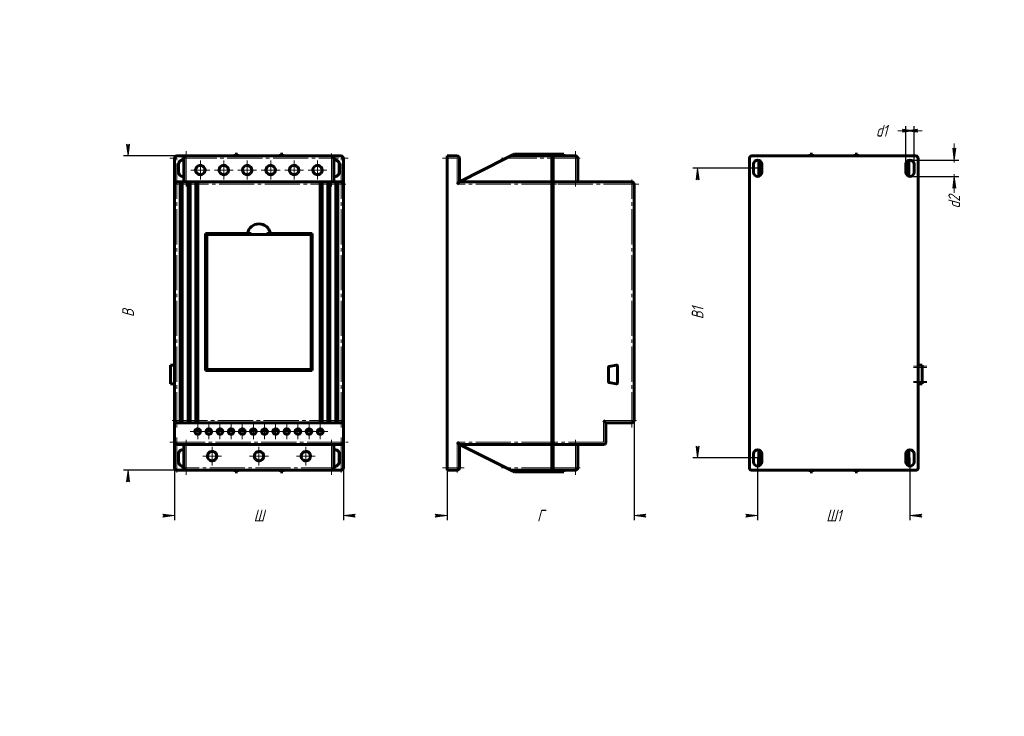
# Model space of a CAD drawing. Header units: millimetres. Extents: x 0 to 420, y 0 to 297.
import ezdxf

# ---------------------------------------------------------------- set-up
doc = ezdxf.new("R2010")
doc.units = ezdxf.units.MM
for name, pattern in [('K5LT32777', [0]), ('K5LT32778', [19.5, 15, -1.5, 1.5, -1.5]), ('K5LT_AXLED', [12, 7.5, -1.5, 1.5, -1.5]), ('K5LT_BASIC', [0]), ('K5LT_THIN', [0])]:
    doc.linetypes.add(name, pattern=pattern)
doc.layers.add('Системный слой', color=7, linetype='Continuous')
doc.styles.add('KDIMTEXTSTYLE', font='GOST_AU.SHX', dxfattribs={"width": 0.96, "oblique": 15, "height": 5})
doc.dimstyles.new('KDIMSTYLE (0.50)', dxfattribs={"dimtxt": 5, "dimasz": 1, "dimexe": 2, "dimexo": 0, "dimgap": 1, "dimtad": 1, "dimlfac": 2, "dimtxsty": 'KDIMTEXTSTYLE', "dimsah": 1, "dimcen": 0, "dimdle": 1, "dimadec": 0, "dimazin": 0, "dimtfac": 0.667, "dimtmove": 0, "dimatfit": 3, "dimfxl": 1, "dimtvp": 1, "dimtolj": 1, "dimtzin": 0, "dimarcsym": 0})
doc.dimstyles.new('KDIMSTYLE (1.00)', dxfattribs={"dimtxt": 5, "dimasz": 1, "dimexe": 2, "dimexo": 0, "dimgap": 1, "dimtad": 1, "dimtxsty": 'KDIMTEXTSTYLE', "dimsah": 1, "dimcen": 0, "dimdle": 1, "dimadec": 0, "dimazin": 0, "dimtfac": 0.667, "dimtmove": 0, "dimatfit": 3, "dimfxl": 1, "dimtvp": 1, "dimtolj": 1, "dimtzin": 0, "dimarcsym": 0})

# ---------------------------------------------------------------- blocks, each defined once
blk = doc.blocks.new('U0')
at = {"layer": 'Системный слой', "color": 150, "linetype": 'K5LT32777', "lineweight": 60, "true_color": 0x0080ff}
for p, q in [((71.06130004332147, 104.9099652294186), (67.06130004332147, 104.9099652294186)), ((137.0613000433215, 104.9099652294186), (133.0613000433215, 104.9099652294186))]:
    blk.add_line(p, q, dxfattribs=at)
blk = doc.blocks.new('U1')
at = {"layer": 'Системный слой', "color": 150, "linetype": 'K5LT32777', "lineweight": 60, "true_color": 0x0080ff}
for p, q in [((67.06130004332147, 238.9099652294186), (71.06130004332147, 238.9099652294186)), ((133.0613000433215, 238.9099652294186), (137.0613000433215, 238.9099652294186))]:
    blk.add_line(p, q, dxfattribs=at)
blk = doc.blocks.new('U2')
at = {"layer": 'Системный слой', "color": 30, "linetype": 'K5LT32778', "lineweight": 18, "true_color": 0xff8000}
for q in [(75.93630004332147, 124.6099652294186), (72.73630004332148, 121.4099652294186), (79.13630004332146, 121.4099652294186), (75.93630004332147, 118.2099652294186)]:
    blk.add_line((75.93630004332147, 121.4099652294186), q, dxfattribs=at)
blk = doc.blocks.new('U3')
at = {"layer": 'Системный слой', "color": 30, "linetype": 'K5LT32778', "lineweight": 18, "true_color": 0xff8000}
for q in [(77.06130004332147, 236.9099652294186), (73.06130004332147, 232.9099652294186), (81.06130004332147, 232.9099652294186), (77.06130004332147, 228.9099652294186)]:
    blk.add_line((77.06130004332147, 232.9099652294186), q, dxfattribs=at)
blk = doc.blocks.new('U4')
at = {"layer": 'Системный слой', "color": 30, "linetype": 'K5LT32778', "lineweight": 18, "true_color": 0xff8000}
for q in [(80.68630004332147, 124.6099652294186), (77.48630004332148, 121.4099652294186), (83.88630004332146, 121.4099652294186), (80.68630004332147, 118.2099652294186)]:
    blk.add_line((80.68630004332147, 121.4099652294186), q, dxfattribs=at)
blk = doc.blocks.new('U5')
at = {"layer": 'Системный слой', "color": 30, "linetype": 'K5LT32778', "lineweight": 18, "true_color": 0xff8000}
for q in [(82.06130004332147, 114.9099652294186), (78.06130004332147, 110.9099652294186), (86.06130004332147, 110.9099652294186), (82.06130004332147, 106.9099652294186)]:
    blk.add_line((82.06130004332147, 110.9099652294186), q, dxfattribs=at)
blk = doc.blocks.new('U6')
at = {"layer": 'Системный слой', "color": 30, "linetype": 'K5LT32778', "lineweight": 18, "true_color": 0xff8000}
for q in [(85.43630004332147, 124.6099652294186), (82.23630004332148, 121.4099652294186), (88.63630004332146, 121.4099652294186), (85.43630004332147, 118.2099652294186)]:
    blk.add_line((85.43630004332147, 121.4099652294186), q, dxfattribs=at)
blk = doc.blocks.new('U7')
at = {"layer": 'Системный слой', "color": 30, "linetype": 'K5LT32778', "lineweight": 18, "true_color": 0xff8000}
for q in [(87.06130004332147, 236.9099652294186), (83.06130004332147, 232.9099652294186), (91.06130004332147, 232.9099652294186), (87.06130004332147, 228.9099652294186)]:
    blk.add_line((87.06130004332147, 232.9099652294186), q, dxfattribs=at)
blk = doc.blocks.new('U8')
at = {"layer": 'Системный слой', "color": 30, "linetype": 'K5LT32778', "lineweight": 18, "true_color": 0xff8000}
for q in [(90.18630004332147, 124.6099652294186), (86.98630004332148, 121.4099652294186), (93.38630004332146, 121.4099652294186), (90.18630004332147, 118.2099652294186)]:
    blk.add_line((90.18630004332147, 121.4099652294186), q, dxfattribs=at)
blk = doc.blocks.new('U9')
at = {"layer": 'Системный слой', "color": 30, "linetype": 'K5LT32778', "lineweight": 18, "true_color": 0xff8000}
for q in [(94.93630004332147, 124.6099652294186), (91.73630004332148, 121.4099652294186), (98.13630004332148, 121.4099652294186), (94.93630004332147, 118.2099652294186)]:
    blk.add_line((94.93630004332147, 121.4099652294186), q, dxfattribs=at)
blk = doc.blocks.new('U10')
at = {"layer": 'Системный слой', "color": 30, "linetype": 'K5LT32778', "lineweight": 18, "true_color": 0xff8000}
for q in [(97.06130004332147, 236.9099652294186), (93.06130004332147, 232.9099652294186), (101.0613000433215, 232.9099652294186), (97.06130004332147, 228.9099652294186)]:
    blk.add_line((97.06130004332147, 232.9099652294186), q, dxfattribs=at)
blk = doc.blocks.new('U11')
at = {"layer": 'Системный слой', "color": 30, "linetype": 'K5LT32778', "lineweight": 18, "true_color": 0xff8000}
for q in [(99.68630004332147, 124.6099652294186), (96.48630004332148, 121.4099652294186), (102.8863000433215, 121.4099652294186), (99.68630004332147, 118.2099652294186)]:
    blk.add_line((99.68630004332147, 121.4099652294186), q, dxfattribs=at)
blk = doc.blocks.new('U12')
at = {"layer": 'Системный слой', "color": 30, "linetype": 'K5LT32778', "lineweight": 18, "true_color": 0xff8000}
for q in [(102.0613000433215, 114.9099652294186), (98.06130004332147, 110.9099652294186), (106.0613000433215, 110.9099652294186), (102.0613000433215, 106.9099652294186)]:
    blk.add_line((102.0613000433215, 110.9099652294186), q, dxfattribs=at)
blk = doc.blocks.new('U13')
at = {"layer": 'Системный слой', "color": 30, "linetype": 'K5LT32778', "lineweight": 18, "true_color": 0xff8000}
for q in [(104.4363000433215, 124.6099652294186), (101.2363000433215, 121.4099652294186), (107.6363000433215, 121.4099652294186), (104.4363000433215, 118.2099652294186)]:
    blk.add_line((104.4363000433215, 121.4099652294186), q, dxfattribs=at)
blk = doc.blocks.new('U14')
at = {"layer": 'Системный слой', "color": 30, "linetype": 'K5LT32778', "lineweight": 18, "true_color": 0xff8000}
for q in [(107.0613000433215, 236.9099652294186), (103.0613000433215, 232.9099652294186), (111.0613000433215, 232.9099652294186), (107.0613000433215, 228.9099652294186)]:
    blk.add_line((107.0613000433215, 232.9099652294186), q, dxfattribs=at)
blk = doc.blocks.new('U15')
at = {"layer": 'Системный слой', "color": 30, "linetype": 'K5LT32778', "lineweight": 18, "true_color": 0xff8000}
for q in [(109.1863000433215, 124.6099652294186), (105.9863000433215, 121.4099652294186), (112.3863000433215, 121.4099652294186), (109.1863000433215, 118.2099652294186)]:
    blk.add_line((109.1863000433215, 121.4099652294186), q, dxfattribs=at)
blk = doc.blocks.new('U16')
at = {"layer": 'Системный слой', "color": 30, "linetype": 'K5LT32778', "lineweight": 18, "true_color": 0xff8000}
for q in [(113.9363000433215, 124.6099652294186), (110.7363000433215, 121.4099652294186), (117.1363000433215, 121.4099652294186), (113.9363000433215, 118.2099652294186)]:
    blk.add_line((113.9363000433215, 121.4099652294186), q, dxfattribs=at)
blk = doc.blocks.new('U17')
at = {"layer": 'Системный слой', "color": 30, "linetype": 'K5LT32778', "lineweight": 18, "true_color": 0xff8000}
for q in [(117.0613000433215, 236.9099652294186), (113.0613000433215, 232.9099652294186), (121.0613000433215, 232.9099652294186), (117.0613000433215, 228.9099652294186)]:
    blk.add_line((117.0613000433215, 232.9099652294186), q, dxfattribs=at)
blk = doc.blocks.new('U18')
at = {"layer": 'Системный слой', "color": 30, "linetype": 'K5LT32778', "lineweight": 18, "true_color": 0xff8000}
for q in [(118.6863000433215, 124.6099652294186), (115.4863000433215, 121.4099652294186), (121.8863000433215, 121.4099652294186), (118.6863000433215, 118.2099652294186)]:
    blk.add_line((118.6863000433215, 121.4099652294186), q, dxfattribs=at)
blk = doc.blocks.new('U19')
at = {"layer": 'Системный слой', "color": 30, "linetype": 'K5LT32778', "lineweight": 18, "true_color": 0xff8000}
for q in [(122.0613000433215, 114.9099652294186), (118.0613000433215, 110.9099652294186), (126.0613000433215, 110.9099652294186), (122.0613000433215, 106.9099652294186)]:
    blk.add_line((122.0613000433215, 110.9099652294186), q, dxfattribs=at)
blk = doc.blocks.new('U20')
at = {"layer": 'Системный слой', "color": 30, "linetype": 'K5LT32778', "lineweight": 18, "true_color": 0xff8000}
for q in [(123.4363000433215, 124.6099652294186), (120.2363000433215, 121.4099652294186), (126.6363000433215, 121.4099652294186), (123.4363000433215, 118.2099652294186)]:
    blk.add_line((123.4363000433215, 121.4099652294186), q, dxfattribs=at)
blk = doc.blocks.new('U21')
at = {"layer": 'Системный слой', "color": 30, "linetype": 'K5LT32778', "lineweight": 18, "true_color": 0xff8000}
for q in [(127.0613000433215, 236.9099652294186), (123.0613000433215, 232.9099652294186), (131.0613000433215, 232.9099652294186), (127.0613000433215, 228.9099652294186)]:
    blk.add_line((127.0613000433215, 232.9099652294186), q, dxfattribs=at)
blk = doc.blocks.new('U22')
at = {"layer": 'Системный слой', "color": 30, "linetype": 'K5LT32778', "lineweight": 18, "true_color": 0xff8000}
for q in [(128.1863000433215, 124.6099652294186), (124.9863000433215, 121.4099652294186), (131.3863000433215, 121.4099652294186), (128.1863000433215, 118.2099652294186)]:
    blk.add_line((128.1863000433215, 121.4099652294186), q, dxfattribs=at)
blk = doc.blocks.new('KDIMARROW_01')
at = {"layer": 'Системный слой'}
blk.add_hatch(color=0, dxfattribs=at).paths.add_polyline_path([(0, 0), (-5, 0.658262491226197), (-4.5, 5.51091059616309e-16), (-5, -0.6582624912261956)])
at = {"layer": 'Системный слой', "color": 0, "linetype": 'K5LT_THIN', "lineweight": 18}
for p, q in [((-4.5, 5.51091059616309e-16), (-5, 0.658262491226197)), ((-5, 0.658262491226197), (0, 0)), ((0, 0), (-5, -0.6582624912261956)), ((-5, -0.6582624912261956), (-4.5, 5.51091059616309e-16)), ((0, 0), (-1, 0))]:
    blk.add_line(p, q, dxfattribs=at)
blk = doc.blocks.new('KDIMARROW_02')
at = {"layer": 'Системный слой'}
blk.add_hatch(color=0, dxfattribs=at).paths.add_polyline_path([(4.5, -5.51091059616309e-16), (5, 0.6582624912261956), (0, 0), (5, -0.658262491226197)])
at = {"layer": 'Системный слой', "color": 0, "linetype": 'K5LT_THIN', "lineweight": 18}
for p, q in [((0, 0), (-1, 0)), ((5, 0.6582624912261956), (0, 0)), ((0, 0), (5, -0.658262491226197)), ((0, 0), (7, -8.572527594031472e-16)), ((4.5, -5.51091059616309e-16), (5, 0.6582624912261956)), ((5, -0.658262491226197), (4.5, -5.51091059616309e-16))]:
    blk.add_line(p, q, dxfattribs=at)

msp = doc.modelspace()

# ---------------------------------------------------------------- linework, layer by layer
at = {"layer": 'Системный слой', "color": 30, "linetype": 'K5LT32778', "lineweight": 18, "true_color": 0xff8000}
for p, q in [((71.06130004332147, 225.9099652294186), (71.06130004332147, 240.9099652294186)), ((133.0613000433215, 225.9099652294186), (133.0613000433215, 239.9099652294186)), ((237.0460808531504, 225.9099652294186), (237.0460808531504, 240.9099652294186)), ((64.06130004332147, 237.9099652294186), (67.06130004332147, 237.9099652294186)), ((67.06130004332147, 123.1599652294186), (67.06130004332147, 237.9099652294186)), ((69.06130004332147, 237.9099652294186), (136.0613000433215, 237.9099652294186)), ((137.0613000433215, 237.9099652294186), (140.0613000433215, 237.9099652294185)), ((137.0613000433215, 123.1599652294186), (137.0613000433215, 237.9099652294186)), ((180.2960808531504, 237.9099652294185), (186.5460808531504, 237.9099652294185)), ((186.5460808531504, 237.9099652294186), (186.5460808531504, 226.9099652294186)), ((205.5460808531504, 237.9099652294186), (229.0460808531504, 237.9099652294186)), ((225.5460808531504, 237.9099652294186), (239.0460808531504, 237.9099652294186)), ((139.0613000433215, 226.9099652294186), (65.06130004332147, 226.9099652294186)), ((229.0460808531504, 226.9099652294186), (186.5460808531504, 226.9099652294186)), ((264.0460808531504, 226.9099652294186), (225.5460808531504, 226.9099652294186)), ((261.0460808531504, 123.1599652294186), (261.0460808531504, 228.9099652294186)), ((65.0613000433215, 126.1599652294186), (139.0613000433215, 126.1599652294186)), ((263.0460808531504, 126.1599652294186), (249.0460808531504, 126.1599652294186)), ((249.0460808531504, 116.9099652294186), (249.0460808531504, 126.1599652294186)), ((67.06130004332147, 103.9099652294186), (67.06130004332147, 118.9099652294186)), ((71.06130004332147, 102.9099652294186), (71.06130004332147, 117.9099652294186)), ((133.0613000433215, 102.9099652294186), (133.0613000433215, 117.9099652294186)), ((137.0613000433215, 103.9099652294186), (137.0613000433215, 118.9099652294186)), ((237.0460808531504, 102.9099652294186), (237.0460808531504, 117.9099652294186)), ((64.06130004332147, 116.9099652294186), (140.0613000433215, 116.9099652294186)), ((186.5460808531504, 116.9099652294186), (186.5460808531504, 103.9099652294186)), ((229.0460808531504, 116.9099652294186), (186.5460808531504, 116.9099652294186)), ((249.0460808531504, 116.9099652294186), (225.5460808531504, 116.9099652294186)), ((135.0613000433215, 105.9099652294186), (69.06130004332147, 105.9099652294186)), ((189.5460808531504, 105.9099652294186), (180.2960808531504, 105.9099652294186)), ((229.0460808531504, 105.9099652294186), (205.5460808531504, 105.9099652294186)), ((239.0460808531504, 105.9099652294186), (225.5460808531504, 105.9099652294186))]:
    msp.add_line(p, q, dxfattribs=at)
at = {"layer": 'Системный слой', "color": 150, "linetype": 'K5LT32777', "lineweight": 60, "true_color": 0x0080ff}
for p, q in [((91.93630004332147, 238.9099652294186), (91.93630004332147, 239.6599652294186)), ((91.93630004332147, 239.6599652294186), (92.93630004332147, 239.6599652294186)), ((92.93630004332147, 238.9099652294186), (92.93630004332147, 239.6599652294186)), ((111.1863000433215, 239.6599652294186), (112.1863000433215, 239.6599652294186)), ((111.1863000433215, 238.9099652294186), (111.1863000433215, 239.6599652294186)), ((112.1863000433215, 238.9099652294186), (112.1863000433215, 239.6599652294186)), ((209.5460808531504, 238.9099652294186), (211.0460808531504, 239.6599652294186)), ((211.0460808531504, 239.6599652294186), (232.0460808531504, 239.6599652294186)), ((232.0460808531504, 238.9099652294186), (232.0460808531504, 239.6599652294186)), ((66.06130004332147, 226.9099652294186), (66.06130004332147, 237.9099652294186)), ((67.81130004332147, 231.9099652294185), (67.81130004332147, 235.4099652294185)), ((70.06130004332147, 227.9099652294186), (70.06130004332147, 237.9099652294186)), ((71.06130004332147, 238.9099652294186), (133.0613000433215, 238.9099652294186)), ((134.0613000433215, 227.9099652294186), (134.0613000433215, 237.9099652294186)), ((136.3113000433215, 235.4099652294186), (136.3113000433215, 231.9099652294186)), ((138.0613000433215, 237.9099652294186), (138.0613000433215, 226.9099652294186)), ((186.5460808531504, 238.9099652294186), (182.2960808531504, 238.9099652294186)), ((182.2960808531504, 237.9099652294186), (182.2960808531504, 238.9099652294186)), ((182.2960808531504, 105.9099652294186), (182.2960808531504, 237.9099652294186)), ((187.5460808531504, 227.9099652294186), (207.5460808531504, 237.9099652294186)), ((187.5460808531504, 227.9099652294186), (187.5460808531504, 237.9099652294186)), ((207.5460808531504, 237.9099652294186), (209.5460808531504, 238.9099652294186)), ((209.5460808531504, 238.9099652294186), (227.0460808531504, 238.9099652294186)), ((227.0460808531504, 238.9099652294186), (227.0460808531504, 237.9099652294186)), ((227.0460808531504, 237.9099652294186), (227.0460808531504, 227.9099652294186)), ((227.0460808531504, 237.9099652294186), (227.5460808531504, 237.9099652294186)), ((227.5460808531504, 238.9099652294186), (237.0460808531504, 238.9099652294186)), ((227.5460808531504, 238.9099652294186), (227.5460808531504, 237.9099652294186)), ((227.5460808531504, 227.9099652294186), (227.5460808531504, 237.9099652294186)), ((238.0460808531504, 227.9099652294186), (238.0460808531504, 237.9099652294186)), ((66.06130004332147, 226.9099652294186), (66.06130004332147, 126.1599652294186)), ((69.31130004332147, 227.9099652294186), (67.06130004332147, 227.9099652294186)), ((69.31130004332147, 227.7099652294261), (68.46130004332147, 227.7099652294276)), ((68.46130004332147, 227.7099652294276), (68.46130004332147, 226.9099652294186)), ((68.46130004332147, 226.9099652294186), (68.46130004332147, 126.1599652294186)), ((71.81130004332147, 227.9099652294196), (69.31130004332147, 227.9099652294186)), ((69.31130004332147, 226.9099652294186), (69.31130004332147, 227.9099652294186)), ((69.31130004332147, 126.1599652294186), (69.31130004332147, 226.9099652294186)), ((75.16130004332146, 227.9099652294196), (71.81130004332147, 227.9099652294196)), ((71.81130004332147, 227.9099652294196), (71.81130004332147, 226.9099652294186)), ((72.66130004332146, 227.7099652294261), (71.81130004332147, 227.7099652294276)), ((71.81130004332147, 226.9099652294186), (71.81130004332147, 126.1599652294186)), ((72.66130004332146, 226.9099652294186), (72.66130004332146, 227.7099652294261)), ((72.66130004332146, 126.1599652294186), (72.66130004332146, 226.9099652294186)), ((75.16130004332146, 227.9099652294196), (75.16130004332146, 226.9099652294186)), ((128.9613000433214, 227.9099652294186), (75.16130004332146, 227.9099652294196)), ((76.01130004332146, 227.7099652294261), (75.16130004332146, 227.7099652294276)), ((75.16130004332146, 226.9099652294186), (75.16130004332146, 126.1599652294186)), ((76.01130004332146, 226.9099652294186), (76.01130004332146, 227.7099652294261)), ((76.01130004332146, 126.1599652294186), (76.01130004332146, 226.9099652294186)), ((128.1113000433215, 227.7099652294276), (128.1113000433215, 226.9099652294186)), ((128.9613000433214, 227.7099652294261), (128.1113000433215, 227.7099652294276)), ((128.1113000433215, 226.9099652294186), (128.1113000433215, 126.1599652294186)), ((132.3113000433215, 227.9099652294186), (128.9613000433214, 227.9099652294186)), ((128.9613000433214, 226.9099652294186), (128.9613000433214, 227.9099652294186)), ((128.9613000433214, 126.1599652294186), (128.9613000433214, 226.9099652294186)), ((132.3113000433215, 227.7099652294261), (131.4613000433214, 227.7099652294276)), ((131.4613000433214, 227.7099652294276), (131.4613000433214, 226.9099652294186)), ((131.4613000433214, 226.9099652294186), (131.4613000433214, 126.1599652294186)), ((134.8113000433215, 227.9099652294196), (132.3113000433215, 227.9099652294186)), ((132.3113000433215, 226.9099652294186), (132.3113000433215, 227.9099652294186)), ((132.3113000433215, 126.1599652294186), (132.3113000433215, 226.9099652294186)), ((137.0613000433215, 227.9099652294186), (134.8113000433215, 227.9099652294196)), ((134.8113000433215, 227.9099652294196), (134.8113000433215, 226.9099652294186)), ((135.6613000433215, 227.7099652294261), (134.8113000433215, 227.7099652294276)), ((134.8113000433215, 226.9099652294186), (134.8113000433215, 126.1599652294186)), ((135.6613000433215, 226.9099652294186), (135.6613000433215, 227.7099652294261)), ((135.6613000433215, 126.1599652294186), (135.6613000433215, 226.9099652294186)), ((138.0613000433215, 126.1599652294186), (138.0613000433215, 226.9099652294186)), ((187.5460808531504, 227.9099652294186), (186.5460808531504, 226.9099652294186)), ((187.5460808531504, 227.9099652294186), (227.0460808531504, 227.9099652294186)), ((227.0460808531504, 226.9099652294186), (227.0460808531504, 227.9099652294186)), ((227.5460808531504, 226.9099652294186), (227.0460808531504, 226.9099652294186)), ((227.0460808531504, 226.9099652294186), (227.0460808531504, 116.9099652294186)), ((227.5460808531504, 226.9099652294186), (227.5460808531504, 227.9099652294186)), ((227.5460808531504, 227.9099652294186), (261.0460808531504, 227.9099652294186)), ((227.5460808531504, 116.9099652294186), (227.5460808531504, 226.9099652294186)), ((262.0460808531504, 226.9099652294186), (262.0460808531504, 126.1599652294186)), ((79.31130004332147, 205.9099652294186), (79.31130004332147, 147.4099652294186)), ((97.139692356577, 205.9099652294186), (79.31130004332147, 205.9099652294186)), ((98.6865572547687, 205.9099652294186), (97.139692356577, 205.9099652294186)), ((105.4360428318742, 205.9099652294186), (106.982907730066, 205.9099652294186)), ((124.8113000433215, 205.9099652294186), (106.982907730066, 205.9099652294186)), ((124.8113000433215, 147.4099652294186), (124.8113000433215, 205.9099652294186)), ((124.3113000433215, 205.4099652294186), (79.81130004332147, 205.4099652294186)), ((79.81130004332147, 205.4099652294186), (79.81130004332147, 147.9099652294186)), ((124.3113000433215, 147.9099652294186), (124.3113000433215, 205.4099652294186)), ((64.31130004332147, 149.2290884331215), (64.31130004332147, 149.7290884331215)), ((66.06130004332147, 149.7290884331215), (64.31130004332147, 149.7290884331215)), ((64.31130004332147, 142.2558420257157), (64.31130004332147, 149.2290884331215)), ((79.31130004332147, 147.4099652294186), (124.8113000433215, 147.4099652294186)), ((79.81130004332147, 147.9099652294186), (124.3113000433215, 147.9099652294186)), ((251.0960808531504, 148.7089238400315), (251.0960808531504, 142.7760066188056)), ((254.4592567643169, 149.7214923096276), (251.5092567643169, 149.2013277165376)), ((255.0460808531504, 142.2558420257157), (255.0460808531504, 149.2290884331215)), ((64.31130004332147, 141.7558420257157), (64.31130004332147, 142.2558420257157)), ((66.06130004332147, 141.7558420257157), (64.31130004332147, 141.7558420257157)), ((251.5092567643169, 142.2836027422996), (254.4592567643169, 141.7634381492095)), ((66.06130004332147, 126.1599652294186), (66.06130004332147, 116.9099652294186)), ((68.46130004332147, 126.1599652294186), (68.46130004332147, 125.1599652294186)), ((69.31130004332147, 125.3599652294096), (69.31130004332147, 126.1599652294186)), ((71.81130004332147, 126.1599652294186), (71.81130004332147, 125.1599652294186)), ((72.66130004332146, 125.3599652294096), (72.66130004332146, 126.1599652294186)), ((75.16130004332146, 126.1599652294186), (75.16130004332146, 125.1599652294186)), ((76.01130004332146, 125.3599652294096), (76.01130004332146, 126.1599652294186)), ((128.1113000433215, 126.1599652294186), (128.1113000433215, 125.3599652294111)), ((128.9613000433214, 125.1599652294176), (128.9613000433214, 126.1599652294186)), ((131.4613000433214, 126.1599652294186), (131.4613000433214, 125.3599652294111)), ((132.3113000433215, 125.1599652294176), (132.3113000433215, 126.1599652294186)), ((134.8113000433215, 126.1599652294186), (134.8113000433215, 125.3599652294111)), ((135.6613000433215, 125.1599652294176), (135.6613000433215, 126.1599652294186)), ((138.0613000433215, 126.1599652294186), (138.0613000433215, 116.9099652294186)), ((250.0460808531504, 125.1599652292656), (249.0460808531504, 126.1599652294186)), ((67.06130004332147, 125.1599652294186), (68.46130004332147, 125.1599652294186)), ((68.46130004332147, 125.3599652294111), (69.31130004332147, 125.3599652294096)), ((68.46130004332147, 125.1599652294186), (71.81130004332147, 125.1599652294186)), ((71.81130004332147, 125.3599652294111), (72.66130004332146, 125.3599652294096)), ((71.81130004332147, 125.1599652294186), (75.16130004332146, 125.1599652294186)), ((74.84542883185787, 121.9099652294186), (77.02717125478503, 121.9099652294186)), ((75.16130004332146, 125.3599652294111), (76.01130004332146, 125.3599652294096)), ((75.16130004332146, 125.1599652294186), (128.9613000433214, 125.1599652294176)), ((79.59542883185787, 121.9099652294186), (81.77717125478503, 121.9099652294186)), ((84.34542883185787, 121.9099652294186), (86.52717125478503, 121.9099652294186)), ((89.09542883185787, 121.9099652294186), (91.27717125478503, 121.9099652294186)), ((93.84542883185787, 121.9099652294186), (96.02717125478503, 121.9099652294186)), ((98.5954288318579, 121.9099652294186), (100.777171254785, 121.9099652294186)), ((103.3454288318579, 121.9099652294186), (105.527171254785, 121.9099652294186)), ((108.0954288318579, 121.9099652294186), (110.277171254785, 121.9099652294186)), ((112.8454288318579, 121.9099652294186), (115.027171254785, 121.9099652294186)), ((117.5954288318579, 121.9099652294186), (119.777171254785, 121.9099652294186)), ((122.3454288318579, 121.9099652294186), (124.527171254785, 121.9099652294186)), ((127.0954288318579, 121.9099652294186), (129.277171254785, 121.9099652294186)), ((128.1113000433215, 125.3599652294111), (128.9613000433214, 125.3599652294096)), ((128.9613000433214, 125.1599652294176), (132.3113000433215, 125.1599652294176)), ((131.4613000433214, 125.3599652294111), (132.3113000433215, 125.3599652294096)), ((132.3113000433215, 125.1599652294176), (135.6613000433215, 125.1599652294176)), ((134.8113000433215, 125.3599652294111), (135.6613000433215, 125.3599652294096)), ((135.6613000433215, 125.1599652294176), (137.0613000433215, 125.1599652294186)), ((250.0460808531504, 125.1599652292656), (261.0460808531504, 125.1599652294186)), ((250.0460808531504, 125.1599652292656), (250.0460808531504, 116.9099652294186)), ((66.06130004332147, 105.9099652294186), (66.06130004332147, 116.9099652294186)), ((137.0613000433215, 115.9099652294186), (67.06130004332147, 115.9099652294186)), ((70.06130004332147, 115.9099652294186), (70.06130004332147, 105.9099652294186)), ((134.0613000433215, 115.9099652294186), (134.0613000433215, 105.9099652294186)), ((138.0613000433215, 116.9099652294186), (138.0613000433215, 105.9099652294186)), ((187.5460808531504, 115.9099652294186), (186.5460808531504, 116.9099652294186)), ((187.5460808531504, 105.9099652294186), (187.5460808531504, 115.9099652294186)), ((227.0460808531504, 115.9099652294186), (187.5460808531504, 115.9099652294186)), ((207.5460808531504, 105.9099652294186), (187.5460808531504, 115.9099652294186)), ((227.0460808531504, 116.9099652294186), (227.5460808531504, 116.9099652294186)), ((227.0460808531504, 115.9099652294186), (227.0460808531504, 116.9099652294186)), ((227.0460808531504, 115.9099652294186), (227.0460808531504, 105.9099652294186)), ((227.5460808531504, 115.9099652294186), (227.5460808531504, 116.9099652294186)), ((249.0460808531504, 115.9099652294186), (227.5460808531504, 115.9099652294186)), ((227.5460808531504, 105.9099652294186), (227.5460808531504, 115.9099652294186)), ((238.0460808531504, 115.9099652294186), (238.0460808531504, 105.9099652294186)), ((67.81130004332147, 108.4099652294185), (67.81130004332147, 111.9099652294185)), ((136.3113000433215, 111.9099652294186), (136.3113000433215, 108.4099652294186)), ((182.2960808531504, 104.9099652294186), (182.2960808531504, 105.9099652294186)), ((207.5460808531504, 105.9099652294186), (209.5460808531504, 104.9099652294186)), ((227.0460808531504, 104.9099652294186), (227.0460808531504, 105.9099652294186)), ((227.5460808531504, 105.9099652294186), (227.0460808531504, 105.9099652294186)), ((227.5460808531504, 104.9099652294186), (227.5460808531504, 105.9099652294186)), ((133.0613000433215, 104.9099652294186), (71.06130004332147, 104.9099652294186)), ((91.93630004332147, 104.9099652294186), (91.93630004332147, 104.1599652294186)), ((92.93630004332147, 104.1599652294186), (91.93630004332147, 104.1599652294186)), ((92.93630004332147, 104.9099652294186), (92.93630004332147, 104.1599652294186)), ((111.1863000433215, 104.9099652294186), (111.1863000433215, 104.1599652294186)), ((112.1863000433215, 104.1599652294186), (111.1863000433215, 104.1599652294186)), ((112.1863000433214, 104.9099652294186), (112.1863000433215, 104.1599652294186)), ((186.5460808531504, 104.9099652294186), (182.2960808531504, 104.9099652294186)), ((211.0460808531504, 104.1599652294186), (209.5460808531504, 104.9099652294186)), ((227.0460808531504, 104.9099652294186), (209.5460808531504, 104.9099652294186)), ((232.0460808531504, 104.1599652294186), (211.0460808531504, 104.1599652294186)), ((237.0460808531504, 104.9099652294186), (227.5460808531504, 104.9099652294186)), ((232.0460808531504, 104.9099652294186), (232.0460808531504, 104.1599652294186))]:
    msp.add_line(p, q, dxfattribs=at)
at = {"layer": 'Системный слой', "color": 150, "linetype": 'K5LT_BASIC', "lineweight": 60, "true_color": 0x0080ff}
for p, q in [((337.1374864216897, 239.6599652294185), (337.1374864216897, 238.9099652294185)), ((338.1374864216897, 239.6599652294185), (337.1374864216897, 239.6599652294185)), ((338.1374864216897, 238.9099652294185), (338.1374864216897, 239.6599652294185)), ((356.3874864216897, 239.6599652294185), (356.3874864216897, 238.9099652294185)), ((357.3874864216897, 239.6599652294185), (356.3874864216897, 239.6599652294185)), ((357.3874864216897, 238.9099652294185), (357.3874864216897, 239.6599652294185)), ((311.2624864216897, 237.9099652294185), (311.2624864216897, 105.9099652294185)), ((382.2624864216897, 238.9099652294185), (312.2624864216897, 238.9099652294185)), ((313.0124864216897, 235.4099652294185), (313.0124864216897, 231.9099652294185)), ((315.2624864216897, 237.0870162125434), (315.2624864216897, 230.2329142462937)), ((316.5124864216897, 231.9099652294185), (316.5124864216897, 235.4099652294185)), ((378.0124864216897, 235.4099652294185), (378.0124864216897, 231.9099652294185)), ((379.2624864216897, 230.2329142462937), (379.2624864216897, 237.0870162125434)), ((381.5124864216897, 231.9099652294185), (381.5124864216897, 235.4099652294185)), ((383.2624864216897, 105.9099652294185), (383.2624864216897, 237.9099652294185)), ((385.0124864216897, 149.7290884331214), (383.2624864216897, 149.7290884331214)), ((385.0124864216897, 149.7290884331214), (385.0124864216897, 149.7214923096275)), ((385.0124864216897, 149.7214923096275), (385.0124864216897, 149.2013277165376)), ((385.0124864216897, 149.2013277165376), (385.0124864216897, 148.7089238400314)), ((385.0124864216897, 148.7089238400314), (385.0124864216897, 142.7760066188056)), ((385.0124864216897, 141.7558420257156), (383.2624864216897, 141.7558420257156)), ((385.0124864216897, 142.7760066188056), (385.0124864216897, 142.2836027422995)), ((385.0124864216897, 142.2836027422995), (385.0124864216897, 141.7634381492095)), ((385.0124864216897, 141.7634381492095), (385.0124864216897, 141.7558420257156)), ((315.2624864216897, 113.5870162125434), (315.2624864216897, 106.7329142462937)), ((379.2624864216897, 106.7329142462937), (379.2624864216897, 113.5870162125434)), ((313.0124864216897, 111.9099652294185), (313.0124864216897, 108.4099652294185)), ((316.5124864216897, 108.4099652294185), (316.5124864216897, 111.9099652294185)), ((378.0124864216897, 111.9099652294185), (378.0124864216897, 108.4099652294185)), ((381.5124864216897, 108.4099652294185), (381.5124864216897, 111.9099652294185)), ((312.2624864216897, 104.9099652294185), (382.2624864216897, 104.9099652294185)), ((337.1374864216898, 104.9099652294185), (337.1374864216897, 104.1599652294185)), ((337.1374864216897, 104.1599652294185), (338.1374864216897, 104.1599652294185)), ((338.1374864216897, 104.1599652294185), (338.1374864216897, 104.9099652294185)), ((356.3874864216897, 104.9099652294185), (356.3874864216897, 104.1599652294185)), ((356.3874864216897, 104.1599652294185), (357.3874864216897, 104.1599652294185)), ((357.3874864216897, 104.1599652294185), (357.3874864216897, 104.9099652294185))]:
    msp.add_line(p, q, dxfattribs=at)
at = {"layer": 'Системный слой', "color": 30, "linetype": 'K5LT_AXLED', "lineweight": 18, "true_color": 0xff8000}
for p, q in [((387.0124864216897, 149.2290884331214), (381.2624864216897, 149.2290884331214)), ((387.0124864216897, 148.7089238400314), (381.2624864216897, 148.7089238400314)), ((387.0124864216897, 142.7760066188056), (381.2624864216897, 142.7760066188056)), ((387.0124864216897, 142.2558420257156), (381.2624864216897, 142.2558420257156))]:
    msp.add_line(p, q, dxfattribs=at)
at = {"layer": 'Системный слой', "color": 150, "linetype": 'K5LT32777', "lineweight": 60, "true_color": 0x0080ff}
for centre, radius, start, end in [((67.06130004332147, 237.9099652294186), 1, 90, 180), ((69.56130004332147, 235.4099652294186), 1.750000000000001, 73.39845040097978, 180), ((71.06130004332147, 237.9099652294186), 1, 90, 180), ((133.0613000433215, 237.9099652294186), 1, 0, 90), ((134.5613000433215, 235.4099652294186), 1.75, 0, 106.6015495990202), ((137.0613000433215, 237.9099652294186), 1, 0, 90), ((186.5460808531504, 237.9099652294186), 1, 0, 90), ((237.0460808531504, 237.9099652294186), 1, 0, 90), ((69.56130004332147, 231.9099652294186), 1.75, 180, 286.6015495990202), ((77.06130004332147, 232.9099652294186), 2, 0, 315), ((77.06130004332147, 232.9099652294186), 1.999999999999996, 314.9999999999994, 0), ((87.06130004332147, 232.9099652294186), 2, 0, 315), ((87.06130004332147, 232.9099652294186), 2.000000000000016, 315, 0), ((97.06130004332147, 232.9099652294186), 2, 0, 315), ((97.06130004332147, 232.9099652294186), 2.000000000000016, 315, 0), ((107.0613000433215, 232.9099652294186), 2, 0, 315), ((107.0613000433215, 232.9099652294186), 2.000000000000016, 315, 0), ((117.0613000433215, 232.9099652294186), 2, 0, 315), ((117.0613000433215, 232.9099652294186), 1.999999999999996, 314.9999999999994, 0), ((127.0613000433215, 232.9099652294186), 2, 0, 315), ((127.0613000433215, 232.9099652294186), 1.999999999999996, 314.9999999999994, 0), ((134.5613000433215, 231.9099652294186), 1.750000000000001, 253.3984504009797, 0), ((67.06130004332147, 226.9099652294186), 1, 90, 180), ((137.0613000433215, 226.9099652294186), 1, 0, 90), ((261.0460808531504, 226.9099652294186), 1, 0, 90), ((102.0613000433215, 204.8821874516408), 5.027777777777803, 11.79554204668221, 168.2044579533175), ((251.5960808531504, 148.7089238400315), 0.4999999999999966, 99.99999999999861, 180), ((254.5460808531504, 149.2290884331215), 0.5, 0, 99.99999999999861), ((251.5960808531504, 142.7760066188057), 0.4999999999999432, 180, 260.0000000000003), ((254.5460808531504, 142.2558420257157), 0.5000000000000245, 260.0000000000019, 0), ((67.06130004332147, 126.1599652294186), 1, 180, 270), ((137.0613000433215, 126.1599652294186), 1, 270, 0), ((261.0460808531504, 126.1599652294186), 1, 270, 0), ((75.93630004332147, 121.4099652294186), 1.199999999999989, 0, 257.687840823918), ((80.68630004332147, 121.4099652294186), 1.199999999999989, 0, 257.687840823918), ((85.43630004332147, 121.4099652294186), 1.199999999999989, 0, 257.687840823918), ((90.18630004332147, 121.4099652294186), 1.199999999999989, 0, 257.687840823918), ((94.93630004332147, 121.4099652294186), 1.199999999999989, 0, 257.687840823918), ((99.68630004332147, 121.4099652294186), 1.199999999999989, 0, 257.687840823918), ((104.4363000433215, 121.4099652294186), 1.199999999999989, 0, 257.687840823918), ((109.1863000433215, 121.4099652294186), 1.199999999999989, 0, 257.687840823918), ((113.9363000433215, 121.4099652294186), 1.199999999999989, 0, 257.687840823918), ((118.6863000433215, 121.4099652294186), 1.199999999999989, 0, 257.687840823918), ((123.4363000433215, 121.4099652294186), 1.199999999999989, 0, 257.687840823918), ((128.1863000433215, 121.4099652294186), 1.199999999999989, 0, 257.687840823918), ((75.93630004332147, 121.4099652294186), 1.200000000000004, 257.687840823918, 0), ((80.68630004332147, 121.4099652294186), 1.200000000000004, 257.687840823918, 0), ((85.43630004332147, 121.4099652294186), 1.200000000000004, 257.687840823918, 0), ((90.18630004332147, 121.4099652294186), 1.200000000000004, 257.687840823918, 0), ((94.93630004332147, 121.4099652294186), 1.200000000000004, 257.687840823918, 0), ((99.68630004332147, 121.4099652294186), 1.200000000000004, 257.687840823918, 0), ((104.4363000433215, 121.4099652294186), 1.200000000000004, 257.687840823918, 0), ((109.1863000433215, 121.4099652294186), 1.200000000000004, 257.687840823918, 0), ((113.9363000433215, 121.4099652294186), 1.200000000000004, 257.687840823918, 0), ((118.6863000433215, 121.4099652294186), 1.200000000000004, 257.687840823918, 0), ((123.4363000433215, 121.4099652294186), 1.200000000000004, 257.687840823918, 0), ((128.1863000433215, 121.4099652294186), 1.200000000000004, 257.687840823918, 0), ((67.06130004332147, 116.9099652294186), 1, 180, 270), ((69.56130004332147, 111.9099652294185), 1.750000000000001, 73.39845040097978, 180), ((134.5613000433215, 111.9099652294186), 1.75, 0, 106.6015495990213), ((137.0613000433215, 116.9099652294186), 1, 270, 0), ((249.0460808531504, 116.9099652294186), 1, 270, 0), ((82.06130004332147, 110.9099652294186), 2, 0, 224.9999999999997), ((82.06130004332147, 110.9099652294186), 2.000000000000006, 224.9999999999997, 0), ((102.0613000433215, 110.9099652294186), 2, 0, 224.9999999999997), ((102.0613000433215, 110.9099652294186), 2.000000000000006, 224.9999999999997, 0), ((122.0613000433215, 110.9099652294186), 2, 0, 224.9999999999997), ((122.0613000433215, 110.9099652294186), 2.000000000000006, 224.9999999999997, 0), ((67.06130004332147, 105.9099652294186), 1, 180, 270), ((69.56130004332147, 108.4099652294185), 1.75, 180, 286.6015495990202), ((71.06130004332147, 105.9099652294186), 1, 180, 270), ((133.0613000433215, 105.9099652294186), 1, 270, 0), ((134.5613000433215, 108.4099652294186), 1.749999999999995, 253.3984504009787, 0), ((137.0613000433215, 105.9099652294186), 1, 270, 0), ((186.5460808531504, 105.9099652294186), 1, 270, 0), ((237.0460808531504, 105.9099652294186), 1, 270, 0)]:
    msp.add_arc(centre, radius, start, end, dxfattribs=at)
at = {"layer": 'Системный слой', "color": 150, "linetype": 'K5LT_BASIC', "lineweight": 60, "true_color": 0x0080ff}
for centre, radius, start, end in [((312.2624864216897, 237.9099652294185), 1, 90, 180), ((314.7624864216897, 235.4099652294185), 1.75, 0, 180), ((379.7624864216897, 235.4099652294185), 1.75, 0, 180), ((382.2624864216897, 237.9099652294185), 1.000000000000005, 0, 90), ((314.7624864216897, 231.9099652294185), 1.75, 180, 0), ((379.7624864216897, 231.9099652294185), 1.75, 180, 0), ((314.7624864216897, 111.9099652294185), 1.75, 0, 180), ((379.7624864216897, 111.9099652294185), 1.75, 0, 180), ((312.2624864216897, 105.9099652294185), 1.000000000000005, 180, 270.0000000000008), ((314.7624864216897, 108.4099652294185), 1.75, 180, 0), ((379.7624864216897, 108.4099652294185), 1.75, 180, 0), ((382.2624864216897, 105.9099652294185), 1.000000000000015, 269.9999999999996, 0)]:
    msp.add_arc(centre, radius, start, end, dxfattribs=at)

# ---------------------------------------------------------------- block references
at = {"layer": 'Системный слой'}
for name in ['U1', 'U3', 'U7', 'U10', 'U14', 'U17', 'U21', 'U2', 'U4', 'U6', 'U8', 'U9', 'U11', 'U13', 'U15', 'U16', 'U18', 'U20', 'U22', 'U5', 'U12', 'U19', 'U0']:
    msp.add_blockref(name, (0, 0), dxfattribs=at)

# ---------------------------------------------------------------- dimensions: what is measured, and where the dimension line sits
at = {"layer": 'Системный слой', "color": 7}
for base, p1, p2, location, text, dimstyle, override in [((378.0124864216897, 249.6599652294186), (381.5124864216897, 233.6599652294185), (378.0124864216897, 233.6599652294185), (367.6500907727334, 249.6599652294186), '\\H5.0;\\W0.965;\\Q15;\\H5.0;\\W0.965;\\Q15;\\Q15;d1', 'KDIMSTYLE (0.50)', {"dimexo": 0, "dimblk1": 'KDIMARROW_02', "dimblk2": 'KDIMARROW_02', "dimse1": 0, "dimse2": 0, "dimclrt": 7, "dimtolj": 1}), ((182.2960808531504, 85.55477658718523), (262.0460808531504, 126.1599652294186), (182.2960808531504, 105.9099652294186), (222.1710808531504, 85.55477658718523), '\\H5.0;\\W0.965;\\Q15;\\H5.0;\\W0.965;\\Q15;\\Q15;Г', 'KDIMSTYLE (1.00)', {"dimexo": 0, "dimblk1": 'KDIMARROW_01', "dimblk2": 'KDIMARROW_01', "dimse1": 0, "dimse2": 0, "dimclrt": 7, "dimtolj": 1}), ((66.06130004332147, 85.55477658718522), (138.0613000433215, 121.5349652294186), (66.06130004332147, 116.9099652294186), (102.0613000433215, 85.55477658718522), '\\H5.0;\\W0.965;\\Q15;\\H5.0;\\W0.965;\\Q15;\\Q15;Ш', 'KDIMSTYLE (1.00)', {"dimexo": 0, "dimblk1": 'KDIMARROW_01', "dimblk2": 'KDIMARROW_01', "dimse1": 0, "dimse2": 0, "dimclrt": 7, "dimtolj": 1}), ((314.7624864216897, 85.55477658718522), (379.7624864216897, 110.1599652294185), (314.7624864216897, 110.1599652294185), (347.2624864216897, 85.55477658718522), '\\H5.0;\\W0.965;\\Q15;\\H5.0;\\W0.965;\\Q15;\\Q15;Ш1', 'KDIMSTYLE (0.50)', {"dimexo": 0, "dimblk1": 'KDIMARROW_01', "dimblk2": 'KDIMARROW_01', "dimse1": 0, "dimse2": 0, "dimclrt": 7, "dimtolj": 1})]:
    msp.add_linear_dim(base=base, p1=p1, p2=p2, location=location, text=text, dimstyle=dimstyle, override=override, dxfattribs=at).render()
for base, p1, p2, location, text, dimstyle, override in [((398.6601905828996, 237.1599652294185), (379.7624864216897, 230.1599652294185), (379.7624864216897, 237.1599652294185), (398.6601905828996, 219.3034028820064), '\\H5.0;\\W0.965;\\Q15;\\H5.0;\\W0.965;\\Q15;\\Q15;d2', 'KDIMSTYLE (0.50)', {"dimexo": 0, "dimblk1": 'KDIMARROW_02', "dimblk2": 'KDIMARROW_02', "dimse1": 0, "dimse2": 0, "dimclrt": 7, "dimtolj": 1}), ((46.22205006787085, 104.9099652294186), (69.06130004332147, 238.9099652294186), (69.06130004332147, 104.9099652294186), (46.22205006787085, 171.9099652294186), '\\H5.0;\\W0.965;\\Q15;\\H5.0;\\W0.965;\\Q15;\\Q15;В', 'KDIMSTYLE (1.00)', {"dimexo": 0, "dimblk1": 'KDIMARROW_01', "dimblk2": 'KDIMARROW_01', "dimse1": 0, "dimse2": 0, "dimclrt": 7, "dimtolj": 1}), ((289.1817608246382, 233.6599652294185), (314.7624864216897, 110.1599652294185), (314.7624864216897, 233.6599652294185), (289.1817608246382, 171.9099652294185), '\\H5.0;\\W0.965;\\Q15;\\H5.0;\\W0.965;\\Q15;\\Q15;В1', 'KDIMSTYLE (0.50)', {"dimexo": 0, "dimblk1": 'KDIMARROW_01', "dimblk2": 'KDIMARROW_01', "dimse1": 0, "dimse2": 0, "dimclrt": 7, "dimtolj": 1})]:
    msp.add_linear_dim(base=base, p1=p1, p2=p2, angle=90, location=location, text=text, dimstyle=dimstyle, override=override, dxfattribs=at).render()

doc.saveas('drawing.dxf')
